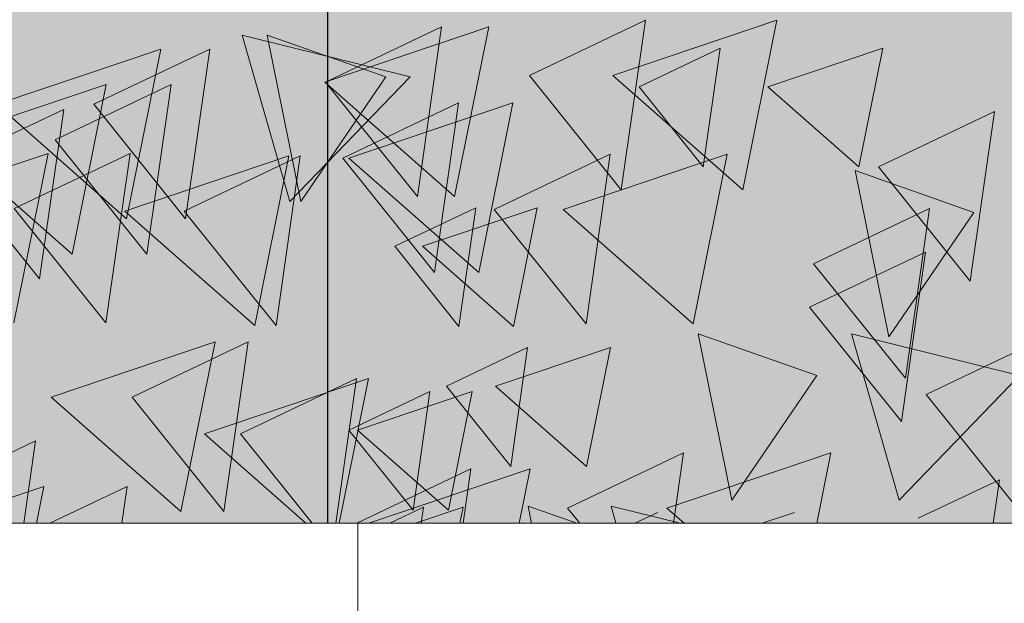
# Model space of a CAD drawing. Header units: millimetres. Extents: x -54722 to 267911, y -1116 to 19261.
# Tile 96 of 136: x 260897 to 260983, y 1595 to 1646. Entities that reach past the tile are written whole.
import ezdxf

# ---------------------------------------------------------------- set-up
doc = ezdxf.new("R2010")
doc.units = ezdxf.units.MM
for name, color, linetype, lineweight in [('A-WALL', 113, 'Continuous', 9), ('A-WALL-PATT', 111, 'Continuous', 9), ('L-PLNT', 71, 'Continuous', 9)]:
    doc.layers.add(name, color=color, linetype=linetype, lineweight=lineweight)

# ---------------------------------------------------------------- blocks, each defined once
blk = doc.blocks.new('SBA_PLNT-DTL-GenericTree_02 - ANG-045-622232-Façade Sud')
at = {"layer": 'L-PLNT'}
for p, q in [((4372.887, 1641.332), (4382.984, 1646.138)), ((4382.984, 1646.138), (4380.879, 1631.369)), ((4355.143, 1640.752), (4365.239, 1645.559)), ((4365.239, 1645.559), (4363.134, 1630.79)), ((4352.998, 1630.365), (4350.061, 1644.847)), ((4350.061, 1644.847), (4360.398, 1641.203)), ((4334.952, 1638.822), (4345.048, 1643.628)), ((4345.048, 1643.628), (4342.943, 1628.859)), ((4382.432, 1640.343), (4389.499, 1643.708)), ((4389.499, 1643.708), (4388.026, 1633.37)), ((4360.398, 1641.203), (4352.998, 1630.365)), ((4380.879, 1631.369), (4372.887, 1641.332)), ((4331.593, 1635.736), (4341.689, 1640.543)), ((4341.689, 1640.543), (4339.585, 1625.774)), ((4363.134, 1630.79), (4355.143, 1640.752)), ((4388.026, 1633.37), (4382.432, 1640.343)), ((4322.241, 1633.574), (4332.337, 1638.381)), ((4332.337, 1638.381), (4330.232, 1623.612)), ((4342.943, 1628.859), (4334.952, 1638.822)), ((4356.631, 1634.141), (4366.728, 1638.948)), ((4366.728, 1638.948), (4364.623, 1624.179)), ((4403.28, 1633.387), (4413.376, 1638.194)), ((4413.376, 1638.194), (4411.271, 1623.425)), ((4339.585, 1625.774), (4331.593, 1635.736)), ((4328.017, 1629.741), (4338.113, 1634.547)), ((4338.113, 1634.547), (4336.009, 1619.779)), ((4342.841, 1629.523), (4352.938, 1634.33)), ((4352.938, 1634.33), (4350.833, 1619.561)), ((4364.623, 1624.179), (4356.631, 1634.141)), ((4369.828, 1629.661), (4379.924, 1634.468)), ((4379.924, 1634.468), (4377.82, 1619.699)), ((4330.232, 1623.612), (4322.241, 1633.574)), ((4411.271, 1623.425), (4403.28, 1633.387)), ((4404.19, 1618.563), (4401.253, 1633.045)), ((4401.253, 1633.045), (4411.59, 1629.401)), ((4361.161, 1626.453), (4368.228, 1629.817)), ((4368.228, 1629.817), (4366.755, 1619.479)), ((4336.009, 1619.779), (4328.017, 1629.741)), ((4350.833, 1619.561), (4342.841, 1629.523)), ((4377.82, 1619.699), (4369.828, 1629.661)), ((4397.635, 1624.94), (4407.732, 1629.747)), ((4411.59, 1629.401), (4404.19, 1618.563)), ((4407.732, 1629.747), (4405.627, 1614.978)), ((4366.755, 1619.479), (4361.161, 1626.453)), ((4397.284, 1621.147), (4407.381, 1625.954)), ((4407.381, 1625.954), (4405.276, 1611.185)), ((4405.627, 1614.978), (4397.635, 1624.94)), ((4405.276, 1611.185), (4397.284, 1621.147)), ((4390.515, 1604.354), (4387.578, 1618.836)), ((4387.578, 1618.836), (4397.915, 1615.192)), ((4338.297, 1613.323), (4348.393, 1618.13)), ((4348.393, 1618.13), (4346.288, 1603.361)), ((4407.427, 1613.55), (4417.523, 1618.357)), ((4365.662, 1614.261), (4372.73, 1617.626)), ((4372.73, 1617.626), (4371.257, 1607.287)), ((4347.733, 1610.129), (4357.829, 1614.935)), ((4357.829, 1614.935), (4356.034, 1602.336)), ((4397.915, 1615.192), (4390.515, 1604.354)), ((4357.162, 1610.444), (4364.23, 1613.809)), ((4364.23, 1613.809), (4362.756, 1603.471)), ((4371.257, 1607.287), (4365.662, 1614.261)), ((4415.419, 1603.588), (4407.427, 1613.55)), ((4346.288, 1603.361), (4338.297, 1613.323)), ((4353.985, 1602.336), (4347.733, 1610.129)), ((4362.756, 1603.471), (4357.162, 1610.444)), ((4322.828, 1606.152), (4329.895, 1609.516)), ((4329.895, 1609.516), (4328.872, 1602.336)), ((4376.208, 1603.656), (4386.305, 1608.463)), ((4386.305, 1608.463), (4385.432, 1602.336)), ((4357.857, 1602.336), (4367.796, 1607.067)), ((4367.796, 1607.067), (4367.121, 1602.336)), ((4406.746, 1602.763), (4413.814, 1606.128)), ((4413.814, 1606.128), (4413.273, 1602.336)), ((4331.139, 1602.336), (4337.852, 1605.532)), ((4337.852, 1605.532), (4337.397, 1602.336)), ((4360.731, 1602.336), (4363.663, 1603.732)), ((4363.663, 1603.732), (4363.464, 1602.336)), ((4373.073, 1602.336), (4372.769, 1603.833)), ((4372.769, 1603.833), (4377.017, 1602.336)), ((4377.267, 1602.336), (4376.208, 1603.656)), ((4382.082, 1602.336), (4384.069, 1603.282))]:
    blk.add_line(p, q, dxfattribs=at)
blk = doc.blocks.new('SBA_PLNT-DTL-GenericTree_02 - ANG-135-622233-Façade Sud')
at = {"layer": 'L-PLNT'}
for p, q in [((4372.887, 1641.332), (4382.984, 1646.138)), ((4382.984, 1646.138), (4380.879, 1631.369)), ((4355.143, 1640.752), (4365.239, 1645.559)), ((4365.239, 1645.559), (4363.134, 1630.79)), ((4352.998, 1630.365), (4350.061, 1644.847)), ((4350.061, 1644.847), (4360.398, 1641.203)), ((4334.952, 1638.822), (4345.048, 1643.628)), ((4345.048, 1643.628), (4342.943, 1628.859)), ((4382.432, 1640.343), (4389.499, 1643.708)), ((4389.499, 1643.708), (4388.026, 1633.37)), ((4360.398, 1641.203), (4352.998, 1630.365)), ((4380.879, 1631.369), (4372.887, 1641.332)), ((4331.593, 1635.736), (4341.689, 1640.543)), ((4341.689, 1640.543), (4339.585, 1625.774)), ((4363.134, 1630.79), (4355.143, 1640.752)), ((4388.026, 1633.37), (4382.432, 1640.343)), ((4322.241, 1633.574), (4332.337, 1638.381)), ((4332.337, 1638.381), (4330.232, 1623.612)), ((4342.943, 1628.859), (4334.952, 1638.822)), ((4356.631, 1634.141), (4366.728, 1638.948)), ((4366.728, 1638.948), (4364.623, 1624.179)), ((4403.28, 1633.387), (4413.376, 1638.194)), ((4413.376, 1638.194), (4411.271, 1623.425)), ((4339.585, 1625.774), (4331.593, 1635.736)), ((4328.017, 1629.741), (4338.113, 1634.547)), ((4338.113, 1634.547), (4336.009, 1619.779)), ((4342.841, 1629.523), (4352.938, 1634.33)), ((4352.938, 1634.33), (4350.833, 1619.561)), ((4364.623, 1624.179), (4356.631, 1634.141)), ((4369.828, 1629.661), (4379.924, 1634.468)), ((4379.924, 1634.468), (4377.82, 1619.699)), ((4330.232, 1623.612), (4322.241, 1633.574)), ((4411.271, 1623.425), (4403.28, 1633.387)), ((4404.19, 1618.563), (4401.253, 1633.045)), ((4401.253, 1633.045), (4411.59, 1629.401)), ((4361.161, 1626.453), (4368.228, 1629.817)), ((4368.228, 1629.817), (4366.755, 1619.479)), ((4336.009, 1619.779), (4328.017, 1629.741)), ((4350.833, 1619.561), (4342.841, 1629.523)), ((4377.82, 1619.699), (4369.828, 1629.661)), ((4397.635, 1624.94), (4407.732, 1629.747)), ((4411.59, 1629.401), (4404.19, 1618.563)), ((4407.732, 1629.747), (4405.627, 1614.978)), ((4366.755, 1619.479), (4361.161, 1626.453)), ((4397.284, 1621.147), (4407.381, 1625.954)), ((4407.381, 1625.954), (4405.276, 1611.185)), ((4405.627, 1614.978), (4397.635, 1624.94)), ((4405.276, 1611.185), (4397.284, 1621.147)), ((4390.515, 1604.354), (4387.578, 1618.836)), ((4387.578, 1618.836), (4397.915, 1615.192)), ((4338.297, 1613.323), (4348.393, 1618.13)), ((4348.393, 1618.13), (4346.288, 1603.361)), ((4407.427, 1613.55), (4417.523, 1618.357)), ((4365.662, 1614.261), (4372.73, 1617.626)), ((4372.73, 1617.626), (4371.257, 1607.287)), ((4347.733, 1610.129), (4357.829, 1614.935)), ((4357.829, 1614.935), (4356.034, 1602.336)), ((4397.915, 1615.192), (4390.515, 1604.354)), ((4357.162, 1610.444), (4364.23, 1613.809)), ((4364.23, 1613.809), (4362.756, 1603.471)), ((4371.257, 1607.287), (4365.662, 1614.261)), ((4415.419, 1603.588), (4407.427, 1613.55)), ((4346.288, 1603.361), (4338.297, 1613.323)), ((4353.985, 1602.336), (4347.733, 1610.129)), ((4362.756, 1603.471), (4357.162, 1610.444)), ((4322.828, 1606.152), (4329.895, 1609.516)), ((4329.895, 1609.516), (4328.872, 1602.336)), ((4376.208, 1603.656), (4386.305, 1608.463)), ((4386.305, 1608.463), (4385.432, 1602.336)), ((4357.857, 1602.336), (4367.796, 1607.067)), ((4367.796, 1607.067), (4367.121, 1602.336)), ((4406.746, 1602.763), (4413.814, 1606.128)), ((4413.814, 1606.128), (4413.273, 1602.336)), ((4331.139, 1602.336), (4337.852, 1605.532)), ((4337.852, 1605.532), (4337.397, 1602.336)), ((4360.731, 1602.336), (4363.663, 1603.732)), ((4363.663, 1603.732), (4363.464, 1602.336)), ((4373.073, 1602.336), (4372.769, 1603.833)), ((4372.769, 1603.833), (4377.017, 1602.336)), ((4377.267, 1602.336), (4376.208, 1603.656)), ((4382.082, 1602.336), (4384.069, 1603.282))]:
    blk.add_line(p, q, dxfattribs=at)
blk = doc.blocks.new('SBA_PLNT-DTL-GenericTree_02 - ANG-090-622234-Façade Sud')
at = {"layer": 'L-PLNT'}
for p, q in [((4355.322, 1660.592), (4355.322, 1645.823)), ((4355.321, 1659.289), (4355.321, 1644.52)), ((4355.322, 1658.851), (4355.322, 1644.082)), ((4355.323, 1657.742), (4355.323, 1642.973)), ((4355.322, 1656.423), (4355.322, 1646.085)), ((4355.323, 1656.864), (4355.323, 1642.095)), ((4355.321, 1656.006), (4355.321, 1641.237)), ((4355.322, 1656.152), (4355.322, 1641.383)), ((4355.322, 1655.951), (4355.322, 1641.182)), ((4355.323, 1656.084), (4355.323, 1641.315)), ((4355.322, 1645.823), (4355.323, 1655.785)), ((4355.323, 1655.742), (4355.323, 1640.973)), ((4355.322, 1640.899), (4355.322, 1655.381)), ((4355.322, 1654.845), (4355.322, 1644.506)), ((4355.323, 1655.422), (4355.323, 1645.084)), ((4355.321, 1644.52), (4355.321, 1654.482)), ((4355.322, 1644.082), (4355.322, 1654.044)), ((4355.323, 1654.081), (4355.323, 1639.312)), ((4355.322, 1653.497), (4355.322, 1638.728)), ((4355.322, 1653.223), (4355.322, 1638.454)), ((4355.322, 1646.085), (4355.322, 1653.059)), ((4355.321, 1652.211), (4355.321, 1641.873)), ((4355.322, 1652.162), (4355.322, 1637.393)), ((4355.323, 1642.973), (4355.323, 1652.935)), ((4355.321, 1651.65), (4355.321, 1636.881)), ((4355.322, 1651.901), (4355.322, 1641.563)), ((4355.322, 1651.737), (4355.322, 1640.899)), ((4355.322, 1644.506), (4355.322, 1651.48)), ((4355.322, 1641.383), (4355.322, 1651.345)), ((4355.323, 1642.095), (4355.323, 1652.057)), ((4355.323, 1645.084), (4355.323, 1652.057)), ((4355.323, 1641.315), (4355.323, 1651.277)), ((4355.321, 1641.237), (4355.321, 1651.199)), ((4355.322, 1641.182), (4355.322, 1651.144)), ((4355.323, 1646.173), (4355.323, 1650.98)), ((4355.323, 1650.98), (4355.323, 1636.211)), ((4355.323, 1640.973), (4355.323, 1650.935)), ((4355.321, 1641.873), (4355.321, 1648.846)), ((4355.321, 1643.941), (4355.321, 1648.748)), ((4355.321, 1648.748), (4355.321, 1633.979)), ((4355.322, 1645.755), (4355.322, 1649.12)), ((4355.322, 1649.12), (4355.322, 1638.782)), ((4355.322, 1638.728), (4355.322, 1648.69)), ((4355.323, 1639.312), (4355.323, 1649.274)), ((4355.323, 1644.459), (4355.322, 1649.266)), ((4355.322, 1649.266), (4355.322, 1634.497)), ((4355.323, 1644.233), (4355.323, 1649.04)), ((4355.323, 1649.04), (4355.323, 1634.271)), ((4355.322, 1641.563), (4355.322, 1648.536)), ((4355.322, 1638.454), (4355.322, 1648.416)), ((4355.323, 1645.292), (4355.323, 1648.657)), ((4355.323, 1648.657), (4355.323, 1638.319)), ((4355.321, 1643.946), (4355.321, 1647.311)), ((4355.321, 1647.311), (4355.321, 1636.973)), ((4355.322, 1637.393), (4355.322, 1647.355)), ((4355.323, 1642.914), (4355.323, 1647.721)), ((4355.323, 1647.721), (4355.323, 1632.952)), ((4355.321, 1636.881), (4355.321, 1646.843)), ((4355.322, 1641.332), (4355.322, 1646.138)), ((4355.322, 1646.138), (4355.322, 1631.369)), ((4355.323, 1636.211), (4355.323, 1646.173)), ((4355.321, 1640.605), (4355.321, 1645.412)), ((4355.321, 1645.412), (4355.321, 1630.643)), ((4355.322, 1638.782), (4355.322, 1645.755)), ((4355.322, 1640.752), (4355.322, 1645.559)), ((4355.322, 1645.559), (4355.322, 1630.79)), ((4355.323, 1638.319), (4355.323, 1645.292)), ((4355.321, 1641.476), (4355.321, 1644.841)), ((4355.321, 1644.841), (4355.321, 1634.503)), ((4355.322, 1630.365), (4355.322, 1644.847)), ((4355.322, 1644.847), (4355.322, 1641.203)), ((4355.322, 1634.497), (4355.323, 1644.459)), ((4355.321, 1636.973), (4355.321, 1643.946)), ((4355.321, 1633.979), (4355.321, 1643.941)), ((4355.322, 1640.343), (4355.322, 1643.708)), ((4355.322, 1643.708), (4355.322, 1633.37)), ((4355.322, 1638.822), (4355.322, 1643.628)), ((4355.322, 1643.628), (4355.322, 1628.859)), ((4355.323, 1634.271), (4355.323, 1644.233)), ((4355.322, 1638.394), (4355.322, 1643.201)), ((4355.322, 1643.201), (4355.322, 1628.432)), ((4355.323, 1639.865), (4355.323, 1643.229)), ((4355.323, 1643.229), (4355.323, 1632.891)), ((4355.323, 1638.241), (4355.323, 1643.048)), ((4355.323, 1643.048), (4355.323, 1628.279)), ((4355.323, 1632.952), (4355.323, 1642.914)), ((4355.322, 1637.525), (4355.322, 1642.332)), ((4355.322, 1642.332), (4355.322, 1627.563)), ((4355.321, 1634.503), (4355.321, 1641.476)), ((4355.322, 1636.743), (4355.322, 1641.55)), ((4355.322, 1641.55), (4355.322, 1626.781)), ((4355.322, 1631.369), (4355.322, 1641.332)), ((4355.322, 1641.203), (4355.322, 1630.365)), ((4355.322, 1637.636), (4355.322, 1641.001)), ((4355.322, 1641.001), (4355.322, 1630.663)), ((4355.321, 1630.643), (4355.321, 1640.605)), ((4355.322, 1630.79), (4355.322, 1640.752)), ((4355.322, 1635.736), (4355.322, 1640.543)), ((4355.322, 1640.543), (4355.322, 1625.774)), ((4355.322, 1633.37), (4355.322, 1640.343)), ((4355.323, 1635.32), (4355.322, 1640.127)), ((4355.322, 1640.127), (4355.322, 1625.358)), ((4355.322, 1635.097), (4355.322, 1639.904)), ((4355.322, 1639.904), (4355.322, 1625.135)), ((4355.323, 1635.213), (4355.323, 1640.02)), ((4355.323, 1640.02), (4355.323, 1625.251)), ((4355.323, 1632.891), (4355.323, 1639.865)), ((4355.323, 1636.438), (4355.323, 1639.803)), ((4355.323, 1639.803), (4355.323, 1629.465)), ((4355.323, 1634.599), (4355.323, 1639.406)), ((4355.323, 1639.406), (4355.323, 1624.637)), ((4355.323, 1634.565), (4355.323, 1639.372)), ((4355.323, 1639.372), (4355.323, 1624.603)), ((4355.322, 1634.141), (4355.322, 1638.948)), ((4355.322, 1638.948), (4355.322, 1624.179)), ((4355.323, 1634.132), (4355.322, 1638.939)), ((4355.322, 1638.939), (4355.322, 1624.17)), ((4355.322, 1628.859), (4355.322, 1638.822)), ((4355.322, 1628.432), (4355.322, 1638.394)), ((4355.322, 1633.585), (4355.322, 1638.391)), ((4355.322, 1638.391), (4355.322, 1623.622)), ((4355.322, 1633.574), (4355.322, 1638.381)), ((4355.322, 1638.381), (4355.322, 1623.612)), ((4355.323, 1633.792), (4355.323, 1638.598)), ((4355.323, 1638.598), (4355.323, 1623.829)), ((4355.322, 1633.387), (4355.322, 1638.194)), ((4355.322, 1638.194), (4355.322, 1623.425)), ((4355.322, 1630.663), (4355.322, 1637.636)), ((4355.322, 1627.563), (4355.322, 1637.525)), ((4355.323, 1628.279), (4355.323, 1638.241)), ((4355.322, 1626.781), (4355.322, 1636.743)), ((4355.323, 1632.397), (4355.323, 1637.204)), ((4355.323, 1637.204), (4355.323, 1622.435)), ((4355.321, 1631.626), (4355.321, 1636.433)), ((4355.321, 1636.433), (4355.321, 1621.664)), ((4355.322, 1633.001), (4355.322, 1636.366)), ((4355.322, 1636.366), (4355.322, 1626.028)), ((4355.322, 1631.385), (4355.322, 1636.192)), ((4355.322, 1636.192), (4355.322, 1621.423)), ((4355.323, 1629.465), (4355.323, 1636.438)), ((4355.323, 1632.897), (4355.323, 1636.262)), ((4355.323, 1636.262), (4355.323, 1625.924)), ((4355.322, 1625.774), (4355.322, 1635.736)), ((4355.322, 1625.358), (4355.323, 1635.32)), ((4355.322, 1625.135), (4355.322, 1635.097)), ((4355.323, 1625.251), (4355.323, 1635.213)), ((4355.323, 1630.297), (4355.323, 1635.104)), ((4355.323, 1635.104), (4355.323, 1620.335)), ((4355.322, 1629.667), (4355.321, 1634.474)), ((4355.321, 1634.474), (4355.321, 1619.705)), ((4355.322, 1629.741), (4355.322, 1634.547)), ((4355.322, 1634.547), (4355.322, 1619.779)), ((4355.322, 1629.661), (4355.322, 1634.468)), ((4355.322, 1634.468), (4355.322, 1619.699)), ((4355.322, 1629.523), (4355.322, 1634.33)), ((4355.322, 1634.33), (4355.322, 1619.561)), ((4355.322, 1624.179), (4355.322, 1634.141)), ((4355.323, 1624.637), (4355.323, 1634.599)), ((4355.323, 1624.603), (4355.323, 1634.565)), ((4355.322, 1624.17), (4355.323, 1634.132)), ((4355.321, 1629.104), (4355.321, 1633.911)), ((4355.321, 1633.911), (4355.321, 1619.142)), ((4355.322, 1623.622), (4355.322, 1633.585)), ((4355.322, 1623.612), (4355.322, 1633.574)), ((4355.322, 1623.425), (4355.322, 1633.387)), ((4355.323, 1630.48), (4355.323, 1633.845)), ((4355.323, 1633.845), (4355.323, 1623.507)), ((4355.323, 1623.829), (4355.323, 1633.792)), ((4355.321, 1628.109), (4355.321, 1632.916)), ((4355.321, 1632.916), (4355.321, 1618.147)), ((4355.322, 1618.563), (4355.322, 1633.045)), ((4355.322, 1633.045), (4355.322, 1629.401)), ((4355.322, 1626.028), (4355.322, 1633.001)), ((4355.323, 1625.924), (4355.323, 1632.897)), ((4355.323, 1622.435), (4355.323, 1632.397)), ((4355.321, 1621.664), (4355.321, 1631.626)), ((4355.323, 1628.411), (4355.323, 1631.776)), ((4355.323, 1631.776), (4355.323, 1621.437)), ((4355.322, 1621.423), (4355.322, 1631.385)), ((4355.323, 1625.919), (4355.323, 1630.726)), ((4355.323, 1630.726), (4355.323, 1615.957)), ((4355.322, 1626.453), (4355.322, 1629.817)), ((4355.322, 1629.817), (4355.322, 1619.479)), ((4355.323, 1623.507), (4355.323, 1630.48)), ((4355.323, 1620.335), (4355.323, 1630.297)), ((4355.323, 1626.52), (4355.323, 1629.885)), ((4355.323, 1629.885), (4355.323, 1619.547)), ((4355.323, 1626.513), (4355.323, 1629.878)), ((4355.323, 1629.878), (4355.323, 1619.54)), ((4355.321, 1619.142), (4355.321, 1629.104)), ((4355.322, 1624.94), (4355.322, 1629.747)), ((4355.322, 1629.747), (4355.322, 1614.978)), ((4355.322, 1619.779), (4355.322, 1629.741)), ((4355.321, 1619.705), (4355.322, 1629.667)), ((4355.322, 1619.699), (4355.322, 1629.661)), ((4355.322, 1619.561), (4355.322, 1629.523)), ((4355.322, 1629.401), (4355.322, 1618.563)), ((4355.323, 1624.291), (4355.323, 1629.097)), ((4355.323, 1629.097), (4355.323, 1614.328)), ((4355.321, 1618.147), (4355.321, 1628.109)), ((4355.323, 1623.621), (4355.323, 1628.428)), ((4355.323, 1628.428), (4355.323, 1613.659)), ((4355.323, 1621.437), (4355.323, 1628.411)), ((4355.322, 1623.134), (4355.322, 1627.941)), ((4355.322, 1627.941), (4355.322, 1613.172)), ((4355.322, 1619.479), (4355.322, 1626.453)), ((4355.323, 1619.547), (4355.323, 1626.52)), ((4355.323, 1619.54), (4355.323, 1626.513)), ((4355.323, 1623.039), (4355.323, 1626.404)), ((4355.323, 1626.404), (4355.323, 1616.065)), ((4355.322, 1621.147), (4355.322, 1625.954)), ((4355.322, 1625.954), (4355.322, 1611.185)), ((4355.323, 1621.12), (4355.323, 1625.927)), ((4355.323, 1625.927), (4355.323, 1611.158)), ((4355.323, 1615.957), (4355.323, 1625.919)), ((4355.323, 1620.773), (4355.323, 1625.58)), ((4355.323, 1625.58), (4355.323, 1610.811)), ((4355.322, 1614.978), (4355.322, 1624.94)), ((4355.323, 1622.146), (4355.323, 1625.511)), ((4355.323, 1625.511), (4355.323, 1615.173)), ((4355.323, 1621.62), (4355.323, 1624.984)), ((4355.323, 1624.984), (4355.323, 1614.646)), ((4355.323, 1620.134), (4355.323, 1624.941)), ((4355.323, 1624.941), (4355.323, 1610.172)), ((4355.323, 1614.328), (4355.323, 1624.291)), ((4355.322, 1618.89), (4355.322, 1623.697)), ((4355.322, 1623.697), (4355.322, 1608.928)), ((4355.322, 1613.172), (4355.322, 1623.134)), ((4355.323, 1613.659), (4355.323, 1623.621)), ((4355.323, 1616.065), (4355.323, 1623.039)), ((4355.321, 1617.568), (4355.321, 1622.375)), ((4355.321, 1622.375), (4355.321, 1607.606)), ((4355.323, 1615.173), (4355.323, 1622.146)), ((4355.321, 1616.446), (4355.321, 1621.253)), ((4355.321, 1621.253), (4355.321, 1606.484)), ((4355.323, 1614.646), (4355.323, 1621.62)), ((4355.321, 1617.573), (4355.321, 1620.938)), ((4355.321, 1620.938), (4355.321, 1610.6)), ((4355.322, 1611.185), (4355.322, 1621.147)), ((4355.323, 1611.158), (4355.323, 1621.12)), ((4355.323, 1610.811), (4355.323, 1620.773)), ((4355.323, 1610.172), (4355.323, 1620.134)), ((4355.323, 1614.943), (4355.323, 1619.75)), ((4355.323, 1619.75), (4355.323, 1604.981)), ((4355.321, 1614.232), (4355.321, 1619.039)), ((4355.321, 1619.039), (4355.321, 1604.27)), ((4355.322, 1608.928), (4355.322, 1618.89)), ((4355.322, 1604.354), (4355.322, 1618.836)), ((4355.322, 1618.836), (4355.322, 1615.192)), ((4355.323, 1615.74), (4355.323, 1619.105)), ((4355.323, 1619.105), (4355.323, 1608.767)), ((4355.322, 1613.55), (4355.322, 1618.357)), ((4355.322, 1618.357), (4355.322, 1603.588)), ((4355.322, 1614.846), (4355.322, 1618.211)), ((4355.322, 1618.211), (4355.322, 1607.872)), ((4355.322, 1613.323), (4355.322, 1618.13)), ((4355.322, 1618.13), (4355.322, 1603.361)), ((4355.323, 1614.507), (4355.323, 1617.872)), ((4355.323, 1617.872), (4355.323, 1607.534)), ((4355.321, 1610.6), (4355.321, 1617.573)), ((4355.321, 1607.606), (4355.321, 1617.568)), ((4355.322, 1614.261), (4355.322, 1617.626)), ((4355.322, 1617.626), (4355.322, 1607.287)), ((4355.323, 1613.587), (4355.323, 1616.951)), ((4355.323, 1616.951), (4355.323, 1606.613)), ((4355.321, 1606.484), (4355.321, 1616.446)), ((4355.323, 1612.022), (4355.323, 1616.829)), ((4355.323, 1616.829), (4355.323, 1602.336)), ((4355.323, 1608.767), (4355.323, 1615.74)), ((4355.323, 1610.747), (4355.323, 1615.554)), ((4355.323, 1615.554), (4355.323, 1602.336)), ((4355.322, 1615.192), (4355.322, 1604.354)), ((4355.322, 1610.129), (4355.322, 1614.935)), ((4355.322, 1614.935), (4355.322, 1602.336)), ((4355.322, 1607.872), (4355.322, 1614.846)), ((4355.322, 1609.843), (4355.322, 1614.65)), ((4355.322, 1614.65), (4355.322, 1602.336)), ((4355.323, 1604.981), (4355.323, 1614.943)), ((4355.323, 1607.534), (4355.323, 1614.507)), ((4355.321, 1604.27), (4355.321, 1614.232)), ((4355.321, 1609.243), (4355.321, 1614.05)), ((4355.321, 1614.05), (4355.321, 1602.336)), ((4355.322, 1607.287), (4355.322, 1614.261)), ((4355.322, 1602.336), (4355.322, 1613.938)), ((4355.322, 1613.938), (4355.322, 1610.294)), ((4355.322, 1610.444), (4355.322, 1613.809)), ((4355.322, 1613.809), (4355.322, 1603.471)), ((4355.322, 1603.588), (4355.322, 1613.55)), ((4355.323, 1610.469), (4355.323, 1613.834)), ((4355.323, 1613.834), (4355.323, 1603.496)), ((4355.323, 1606.613), (4355.323, 1613.587)), ((4355.322, 1603.361), (4355.322, 1613.323)), ((4355.321, 1607.485), (4355.321, 1612.291)), ((4355.321, 1612.291), (4355.321, 1602.336)), ((4355.322, 1607.249), (4355.322, 1612.056)), ((4355.322, 1612.056), (4355.322, 1602.336)), ((4355.322, 1607.243), (4355.322, 1612.05)), ((4355.322, 1612.05), (4355.322, 1602.336)), ((4355.323, 1602.336), (4355.323, 1612.022)), ((4355.322, 1606.487), (4355.322, 1611.293)), ((4355.322, 1611.293), (4355.322, 1602.336)), ((4355.323, 1608.233), (4355.322, 1611.597)), ((4355.322, 1611.597), (4355.322, 1602.336)), ((4355.321, 1605.834), (4355.321, 1610.641)), ((4355.321, 1610.641), (4355.321, 1602.336)), ((4355.321, 1605.582), (4355.321, 1610.389)), ((4355.321, 1610.389), (4355.321, 1602.336)), ((4355.322, 1607.553), (4355.322, 1610.917)), ((4355.322, 1610.917), (4355.322, 1602.336)), ((4355.322, 1603.471), (4355.322, 1610.444)), ((4355.322, 1610.294), (4355.322, 1602.336)), ((4355.322, 1602.336), (4355.322, 1610.129)), ((4355.323, 1607.574), (4355.323, 1610.939)), ((4355.323, 1610.939), (4355.323, 1602.336)), ((4355.323, 1602.336), (4355.323, 1610.747)), ((4355.323, 1603.496), (4355.323, 1610.469)), ((4355.321, 1602.336), (4355.321, 1609.243)), ((4355.322, 1602.336), (4355.322, 1609.843)), ((4355.322, 1604.827), (4355.322, 1609.634)), ((4355.322, 1609.634), (4355.322, 1602.336)), ((4355.322, 1606.152), (4355.322, 1609.516)), ((4355.322, 1609.516), (4355.322, 1602.336)), ((4355.322, 1603.656), (4355.322, 1608.463)), ((4355.322, 1608.463), (4355.322, 1602.336)), ((4355.323, 1604.329), (4355.323, 1609.136)), ((4355.323, 1609.136), (4355.323, 1602.336)), ((4355.322, 1602.336), (4355.322, 1607.553)), ((4355.322, 1602.336), (4355.323, 1608.233)), ((4355.323, 1603.377), (4355.323, 1608.184)), ((4355.323, 1608.184), (4355.323, 1602.336)), ((4355.323, 1603.322), (4355.323, 1608.129)), ((4355.323, 1608.129), (4355.323, 1602.336)), ((4355.323, 1603.03), (4355.323, 1607.837)), ((4355.323, 1607.837), (4355.323, 1602.336)), ((4355.323, 1602.336), (4355.323, 1607.574)), ((4355.321, 1602.336), (4355.321, 1607.485)), ((4355.321, 1602.675), (4355.321, 1607.482)), ((4355.321, 1607.482), (4355.321, 1602.336)), ((4355.322, 1602.664), (4355.322, 1607.471)), ((4355.322, 1607.471), (4355.322, 1602.336)), ((4355.322, 1602.481), (4355.322, 1607.288)), ((4355.322, 1607.288), (4355.322, 1602.336)), ((4355.322, 1602.336), (4355.322, 1607.249)), ((4355.322, 1602.336), (4355.322, 1607.243)), ((4355.322, 1602.336), (4355.322, 1607.067)), ((4355.322, 1607.067), (4355.322, 1602.336)), ((4355.321, 1602.336), (4355.321, 1605.834)), ((4355.322, 1602.336), (4355.322, 1606.487)), ((4355.322, 1602.336), (4355.322, 1606.152)), ((4355.322, 1602.787), (4355.322, 1606.152)), ((4355.322, 1606.152), (4355.322, 1602.336)), ((4355.322, 1602.763), (4355.322, 1606.128)), ((4355.322, 1606.128), (4355.322, 1602.336)), ((4355.321, 1602.336), (4355.321, 1605.582)), ((4355.321, 1602.336), (4355.321, 1604.965)), ((4355.321, 1604.965), (4355.321, 1602.336)), ((4355.322, 1602.336), (4355.322, 1605.532)), ((4355.322, 1605.532), (4355.322, 1602.336)), ((4355.322, 1602.336), (4355.322, 1605.456)), ((4355.322, 1605.456), (4355.322, 1602.336)), ((4355.322, 1602.336), (4355.322, 1605.296)), ((4355.322, 1605.296), (4355.322, 1602.336)), ((4355.323, 1602.336), (4355.323, 1605.232)), ((4355.323, 1605.232), (4355.323, 1602.336)), ((4355.322, 1602.336), (4355.322, 1604.827)), ((4355.323, 1602.336), (4355.323, 1604.329)), ((4355.322, 1602.336), (4355.322, 1603.833)), ((4355.322, 1603.833), (4355.322, 1602.336)), ((4355.322, 1602.336), (4355.322, 1603.732)), ((4355.322, 1603.732), (4355.322, 1602.336)), ((4355.322, 1602.336), (4355.322, 1603.656)), ((4355.322, 1602.336), (4355.322, 1603.558)), ((4355.322, 1603.558), (4355.322, 1602.336)), ((4355.323, 1602.336), (4355.323, 1604.077)), ((4355.323, 1604.077), (4355.323, 1602.336))]:
    blk.add_line(p, q, dxfattribs=at)
blk = doc.blocks.new('SBA_PLNT-DTL-GenericTree_02 - ANG-000-622235-Façade Sud')
at = {"layer": 'L-PLNT'}
for p, q in [((4380.163, 1641.332), (4394.442, 1646.138)), ((4394.442, 1646.138), (4391.465, 1631.369)), ((4355.068, 1640.752), (4369.347, 1645.559)), ((4369.347, 1645.559), (4366.37, 1630.79)), ((4352.035, 1630.365), (4347.882, 1644.847)), ((4347.882, 1644.847), (4362.5, 1641.203)), ((4326.514, 1638.822), (4340.792, 1643.628)), ((4340.792, 1643.628), (4337.816, 1628.859)), ((4393.661, 1640.343), (4403.656, 1643.708)), ((4403.656, 1643.708), (4401.572, 1633.37)), ((4362.5, 1641.203), (4352.035, 1630.365)), ((4391.465, 1631.369), (4380.163, 1641.332)), ((4321.764, 1635.736), (4336.042, 1640.543)), ((4336.042, 1640.543), (4333.066, 1625.774)), ((4366.37, 1630.79), (4355.068, 1640.752)), ((4401.572, 1633.37), (4393.661, 1640.343)), ((4337.816, 1628.859), (4326.514, 1638.822)), ((4357.174, 1634.141), (4371.452, 1638.948)), ((4371.452, 1638.948), (4368.476, 1624.179)), ((4333.066, 1625.774), (4321.764, 1635.736)), ((4316.707, 1629.741), (4330.985, 1634.547)), ((4330.985, 1634.547), (4328.009, 1619.779)), ((4337.672, 1629.523), (4351.95, 1634.33)), ((4351.95, 1634.33), (4348.974, 1619.561)), ((4368.476, 1624.179), (4357.174, 1634.141)), ((4375.836, 1629.661), (4390.115, 1634.468)), ((4390.115, 1634.468), (4387.138, 1619.699)), ((4363.579, 1626.453), (4373.574, 1629.817)), ((4373.574, 1629.817), (4371.491, 1619.479)), ((4348.974, 1619.561), (4337.672, 1629.523)), ((4387.138, 1619.699), (4375.836, 1629.661)), ((4371.491, 1619.479), (4363.579, 1626.453)), ((4405.092, 1604.354), (4400.938, 1618.836)), ((4400.938, 1618.836), (4415.557, 1615.192)), ((4331.244, 1613.323), (4345.523, 1618.13)), ((4345.523, 1618.13), (4342.546, 1603.361)), ((4369.945, 1614.261), (4379.94, 1617.626)), ((4379.94, 1617.626), (4377.857, 1607.287)), ((4344.589, 1610.129), (4358.868, 1614.935)), ((4358.868, 1614.935), (4356.329, 1602.336)), ((4415.557, 1615.192), (4405.092, 1604.354)), ((4357.924, 1610.444), (4367.919, 1613.809)), ((4367.919, 1613.809), (4365.836, 1603.471)), ((4377.857, 1607.287), (4369.945, 1614.261)), ((4342.546, 1603.361), (4331.244, 1613.323)), ((4353.431, 1602.336), (4344.589, 1610.129)), ((4365.836, 1603.471), (4357.924, 1610.444)), ((4384.86, 1603.656), (4399.138, 1608.463)), ((4399.138, 1608.463), (4397.903, 1602.336)), ((4358.907, 1602.336), (4372.962, 1607.067)), ((4372.962, 1607.067), (4372.009, 1602.336)), ((4321.122, 1602.336), (4330.616, 1605.532)), ((4330.616, 1605.532), (4329.972, 1602.336)), ((4362.971, 1602.336), (4367.118, 1603.732)), ((4367.118, 1603.732), (4366.837, 1602.336)), ((4380.425, 1602.336), (4379.996, 1603.833)), ((4379.996, 1603.833), (4386.004, 1602.336)), ((4386.357, 1602.336), (4384.86, 1603.656)), ((4393.166, 1602.336), (4395.976, 1603.282))]:
    blk.add_line(p, q, dxfattribs=at)

msp = doc.modelspace()

# ---------------------------------------------------------------- hatches: boundary and pattern name
at = {"layer": 'A-WALL-PATT'}
msp.add_hatch(color=256, dxfattribs=at).paths.add_polyline_path([(262220.73, 1602.336), (262253.102, 1602.336), (262253.102, 3223.374), (262207.875, 3224.126), (262207.875, 3243.308), (259666.105, 3243.308), (259666.105, 3228.084), (262147.875, 3228.084), (262147.875, 3198.084), (260409.774, 3198.084), (260409.774, 3143.308), (260403.383, 3143.308), (260403.383, 1602.336), (262129.026, 1602.336)])
h = msp.add_hatch(dxfattribs=at)
h.set_pattern_fill('FP_17', color=256, style=0, pattern_type=2)
h.set_pattern_definition([(90, (268426.51, 0), (-100, 6e-15), [])])
h.paths.add_polyline_path([(257154.1, 150), (262491.149, 150), (262491.149, 1602.336), (253235.218, 1602.336), (253235.218, 210), (253633.407, 210), (253633.407, 150), (257117.056, 150)])

# ---------------------------------------------------------------- linework, layer by layer
at = {"layer": 'A-WALL'}
msp.add_line((262491.149, 1602.336), (252861.876, 1602.336), dxfattribs=at)

# ---------------------------------------------------------------- block references
at = {"layer": 'L-PLNT'}
for name in ['SBA_PLNT-DTL-GenericTree_02 - ANG-000-622235-Façade Sud', 'SBA_PLNT-DTL-GenericTree_02 - ANG-045-622232-Façade Sud', 'SBA_PLNT-DTL-GenericTree_02 - ANG-135-622233-Façade Sud', 'SBA_PLNT-DTL-GenericTree_02 - ANG-090-622234-Façade Sud']:
    msp.add_blockref(name, (256568.636, 0), dxfattribs=at)

doc.saveas('drawing.dxf')
